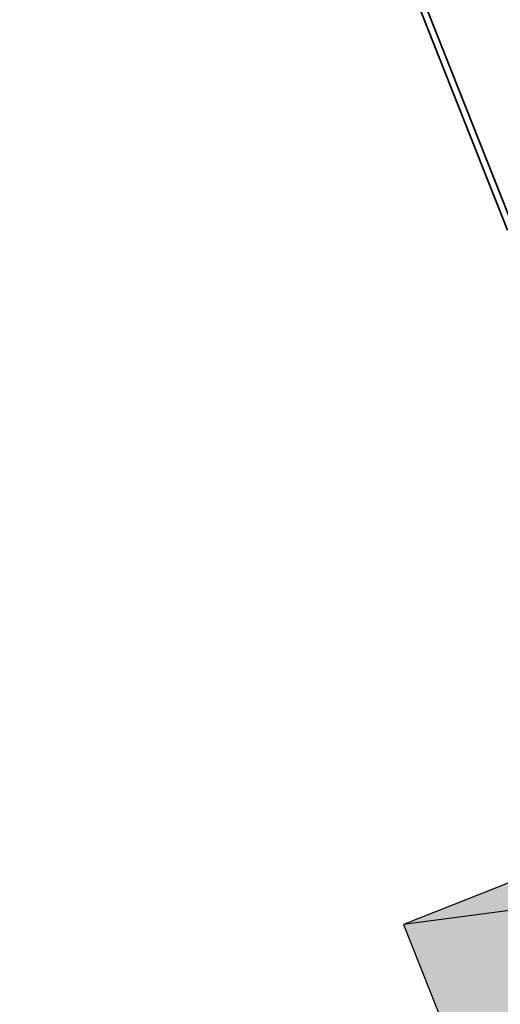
# Model space of a CAD drawing. Header units: metres. Extents: x 126075 to 126745, y 502461 to 502767.
# Tile 48 of 94: x 126573.47 to 126580.9, y 502572.49 to 502587.71. Entities that reach past the tile are written whole.
import ezdxf

# ---------------------------------------------------------------- set-up
doc = ezdxf.new("R2010")
doc.units = ezdxf.units.M
doc.linetypes.add('VH-OPSLUITBAND-SO', pattern=[10, 4, -2, 2, -2])
doc.layers.get('0').update_dxf_attribs({"linetype": 'CONTINUOUS'})
for name, color, linetype, lineweight in [('N-WE-GR-GRAS-A-500', 62, 'CONTINUOUS', 18), ('N-WE-OG-WEG_PARKEERPLAATS-S', 7, 'CONTINUOUS', 25), ('N-WE-VH-HALFVERHARDING_KLEISCHELPEN-A-200', 252, 'CONTINUOUS', 18), ('N-WE-VH-KANTOPSLUITING_OPSLUITBAND_100X200-G', 150, 'VH-OPSLUITBAND-SO', 35), ('N-WE-VH-KANTOPSLUITING_VOORKANTBAND-G', 50, 'CONTINUOUS', 35)]:
    doc.layers.add(name, color=color, linetype=linetype, lineweight=lineweight)

# ---------------------------------------------------------------- blocks, each defined once
blk = doc.blocks.new('SOG-WEG_PARKEERPLAATS_PRIVE')
h = blk.add_hatch(color=253)
h.dxf.hatch_style = 1
h.paths.add_polyline_path([(-1.249999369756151, -0.0005613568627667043), (1.25, 0), (1.25, 5), (-1.249999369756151, 4.999438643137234)])
at = {"flags": 128}
blk.add_lwpolyline([(-1.249999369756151, -0.0005613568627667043), (1.25, 0), (1.25, 5), (-1.249999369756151, 4.999438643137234)], close=True, dxfattribs=at)
blk.add_lwpolyline([(-1.249999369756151, 4.999438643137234), (0, 0), (1.25, 5)], dxfattribs=at)

msp = doc.modelspace()

# ---------------------------------------------------------------- hatches: boundary and pattern name
at = {"layer": 'N-WE-GR-GRAS-A-500'}
h = msp.add_hatch(dxfattribs=at)
h.set_pattern_fill('AGR-GRAS_GAZON-SO', color=256, scale=0.5, pattern_type=2)
h.set_pattern_definition([(37.50000000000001, (0, 0), (-0.03149667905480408, 0.9634118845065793), [0, -0.76, 0, -0.85, 0, -0.8125]), (7.499999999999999, (0, 0), (0.8848883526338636, 1.41107303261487), [0, -0.41, 0, -0.685, 0, -0.2625]), (327.5, (-0.6150000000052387, 0), (1.557070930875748, 0.002829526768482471), [0, -0.25, 0, -0.9, 0, -1.175]), (317.5, (-0.6150000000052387, 0), (1.503063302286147, 0.4388377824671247), [0, -0.125, 0, -0.59, 0, -0.675]), (51, (-1.270000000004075, 1.90500000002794), (-0.2520435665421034, 0.8789805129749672), [0.07499999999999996, -1.047749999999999]), (10, (-1.270000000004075, -1.90500000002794), (0.3864434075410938, 0.8287304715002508), [0.07499999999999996, -1.047749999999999])])
edge = h.paths.add_edge_path()
edge.add_line((126584.6885551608, 502607.4096052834), (126583.9381271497, 502608.1070960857))
edge.add_arc((126590.5828600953, 502598.652817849), 11.55577141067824, 125.1006284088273, 149.3932038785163)
edge.add_arc((126583.9037101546, 502602.6040567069), 3.795402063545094, 149.3949083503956, 162.7749533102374)
edge.add_arc((126584.093672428, 502602.5524507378), 3.992132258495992, 162.8748632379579, 173.2330846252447)
edge.add_arc((126579.6403472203, 502603.1260083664), 0.4997666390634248, 245.5594305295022, 348.0872972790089, ccw=False)
edge.add_arc((126577.64462318, 502598.8089465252), 4.25628719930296, 65.14604791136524, 95.99968509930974)
edge.add_line((126577.1997432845, 502603.041919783), (126577.5870268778, 502602.0647258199))
edge.add_arc((126577.6446288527, 502598.8091374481), 3.256097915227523, 40.28776753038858, 91.01364341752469, ccw=False)
edge.add_arc((126585.955373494, 502605.8541115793), 7.638861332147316, 220.2877675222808, 237.7369961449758)
edge.add_arc((126585.9553734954, 502605.8541115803), 7.638861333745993, 237.7369961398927, 255.1862247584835)
edge.add_arc((126586.8804440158, 502609.3519576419), 11.25696616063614, 255.1862247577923, 266.8093681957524)
edge.add_arc((126586.2260718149, 502597.6132162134), 0.4999999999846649, -44.053881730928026, 86.80936819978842, ccw=False)
edge.add_arc((126596.7720573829, 502587.4098926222), 14.17397778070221, 135.9461182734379, 146.7177444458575)
edge.add_arc((126597.0266408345, 502587.2751178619), 14.46078858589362, 146.824871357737, 157.3822437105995)
edge.add_arc((126580.1079739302, 502594.3160041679), 3.864482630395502, 327.36056932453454, 337.48937062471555, ccw=False)
edge.add_arc((126580.1079739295, 502594.3160041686), 3.864482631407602, 299.2231885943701, 327.3605693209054, ccw=False)
edge.add_line((126581.9946642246, 502590.9433752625), (126582.3656954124, 502590.0071893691))
edge.add_arc((126580.10797393, 502594.3160041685), 4.864482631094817, 297.6535215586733, 332.996558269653)
edge.add_arc((126584.8876166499, 502591.8802929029), 0.4999999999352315, 39.42869704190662, 152.9965582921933, ccw=False)
edge.add_arc((126587.3948896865, 502593.9418941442), 2.746015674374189, 219.4286970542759, 257.0371015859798)
edge.add_arc((126586.2529533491, 502588.9809704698), 2.344640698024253, 10.351559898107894, 77.037101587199, ccw=False)
edge.add_arc((126583.686000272, 502588.5120893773), 4.954065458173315, -34.446787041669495, 10.351559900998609, ccw=False)
edge.add_arc((126582.3052945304, 502589.4591353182), 6.628354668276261, 293.8509154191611, 325.553212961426, ccw=False)
edge.add_line((126584.9855241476, 502583.3968375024), (126585.3542083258, 502582.4665735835))
edge.add_arc((126582.3052945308, 502589.4591353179), 7.628354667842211, 293.5582817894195, 325.5532135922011)
edge.add_arc((126583.686000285, 502588.512089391), 5.954065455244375, 325.5532135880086, 342.3805049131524)
edge.add_arc((126589.8373014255, 502586.5584501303), 0.5000194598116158, 55.10205858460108, 162.3774760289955, ccw=False)
edge.add_arc((126592.2975718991, 502590.0850842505), 3.799989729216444, 235.0990312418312, 264.4776314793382)
edge.add_line((126591.9318823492, 502586.3027313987), (126592.5566106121, 502587.2971026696))
edge.add_arc((126592.2975717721, 502590.0850838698), 2.799989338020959, 200.412350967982, 275.3082651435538, ccw=False)
edge.add_arc((126592.2975717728, 502590.0850838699), 2.799989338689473, 190.3515599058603, 200.4123509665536, ccw=False)
edge.add_arc((126586.3337196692, 502589.0221637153), 3.257890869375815, 9.89412185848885, 44.15176879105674)
edge.add_arc((126586.2529533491, 502588.9809704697), 3.344640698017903, 43.69433074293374, 77.03710158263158)
edge.add_arc((126587.3948896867, 502593.9418941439), 1.746015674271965, 145.1394799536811, 257.0371015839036, ccw=False)
edge.add_arc((126596.7720573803, 502587.4098926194), 13.17397777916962, 133.4515176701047, 145.1394799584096, ccw=False)
edge.add_arc((126593.2155974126, 502591.1639763), 8.002754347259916, 108.87910533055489, 133.4515176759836, ccw=False)
edge.add_arc((126593.2155974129, 502591.1639762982), 8.002754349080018, 84.30669299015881, 108.8791053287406, ccw=False)
edge.add_line((126594.0094987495, 502599.127254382), (126593.9167730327, 502600.139383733))
edge.add_arc((126593.2155974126, 502591.163976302), 9.002754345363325, 85.53301913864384, 109.2040123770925)
edge.add_arc((126586.8804440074, 502609.3519576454), 10.25696616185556, 272.19511863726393, 289.2040123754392, ccw=False)
edge.add_arc((126586.8804440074, 502609.3519576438), 10.25696616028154, 255.1862248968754, 272.19511863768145, ccw=False)
edge.add_arc((126585.5852153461, 502605.0043635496), 5.7244426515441, 236.3296657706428, 256.5935553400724, ccw=False)
edge.add_arc((126583.9037101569, 502602.6040567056), 2.795402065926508, 213.1050462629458, 237.7369962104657, ccw=False)
edge.add_arc((126583.9518551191, 502602.6059405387), 2.836868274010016, 147.3941770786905, 212.6058229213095, ccw=False)
edge.add_arc((126590.5816605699, 502598.6539267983), 10.55417439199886, 123.94295775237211, 148.7153545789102, ccw=False)
at = {"layer": 'N-WE-VH-HALFVERHARDING_KLEISCHELPEN-A-200', "transparency": 33554559}
h = msp.add_hatch(dxfattribs=at)
h.set_pattern_fill('AVH-HALFVERHARDING_SCHELPEN-SO', color=256, scale=0.2, pattern_type=2)
h.set_pattern_definition([(5.229815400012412, (126639.9478880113, 502720.3991939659), (-0.09115080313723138, 0.9958371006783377), [0, -1]), (5.229815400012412, (126639.9897491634, 502720.0515624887), (-0.09115080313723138, 0.9958371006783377), [0, -1]), (5.229815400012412, (126639.9704028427, 502720.5920490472), (-0.09115080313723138, 0.9958371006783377), [0, -1]), (343.4284154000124, (126639.4808242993, 502720.2359411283), (3.07866236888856, -0.7223845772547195), [0.107703, -5.277462]), (222.0997154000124, (126639.5840540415, 502720.2052227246), (2.80520960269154, 2.265126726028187), [0.05, -4.95]), (135.8311154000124, (126639.5469550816, 502720.1717015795), (5.52609065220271, -5.519267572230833), [0.09219500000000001, -9.127349]), (211.7949154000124, (126639.2292669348, 502720.0221213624), (-0.9046853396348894, -1.086989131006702), [0.022361, -2.213707]), (331.5397154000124, (126639.2102617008, 502720.0103399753), (2.082824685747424, -0.8135368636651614), [0.036056, -3.569496]), (113.6647154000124, (126639.2419598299, 502719.9931577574), (-1.178137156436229, 1.900523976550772), [0.03162300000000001, -3.130655]), (230.2298154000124, (126639.8757177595, 502719.9808741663), (0.09115083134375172, -0.9958374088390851), [0.04242600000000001, -1.371787]), (5.229815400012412, (126639.8485771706, 502719.9482645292), (0.9046862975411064, 1.086987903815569), [0.06, -0.9400000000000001]), (140.2298154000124, (126639.9083273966, 502719.9537335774), (-0.9958374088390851, -0.09115083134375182), [0.04242600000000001, -1.371787]), (256.7949154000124, (126639.6978807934, 502720.6072718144), (0.8135338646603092, 2.082825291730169), [0.031623, -3.130655]), (5.229815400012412, (126639.6906569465, 502720.5764851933), (0.9046862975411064, 1.086987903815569), [0.05, -0.9500000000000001]), (148.3599154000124, (126639.7404488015, 502720.5810427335), (-3.169812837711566, 1.718221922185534), [0.05, -4.95]), (218.9199154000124, (126639.169175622, 502720.5689202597), (1.900522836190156, 1.178139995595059), [0.036056, -3.569496]), (346.7949154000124, (126639.1411235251, 502720.5462689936), (-2.082825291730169, 0.8135338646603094), [0.063246, -3.099032]), (132.0997154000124, (126639.2026967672, 502720.5318212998), (2.265126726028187, -2.80520960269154), [0.05, -4.95]), (5.229815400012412, (126639.4616144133, 502720.5555205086), (-0.09115080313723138, 0.9958371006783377), [0, -1]), (5.229815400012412, (126639.216437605, 502720.2719921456), (-0.09115080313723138, 0.9958371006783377), [0, -1]), (5.229815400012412, (126639.5289977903, 502719.9290546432), (-0.09115080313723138, 0.9958371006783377), [0, -1]), (5.229815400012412, (126639.7696170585, 502720.2623748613), (-0.09115080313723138, 0.9958371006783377), [0, -1]), (5.229815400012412, (126639.4653286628, 502720.4052334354), (-0.09115080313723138, 0.9958371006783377), [0, -1]), (5.229815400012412, (126639.2435099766, 502720.4150553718), (-0.09115080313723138, 0.9958371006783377), [0, -1]), (5.229815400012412, (126639.3386043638, 502720.363508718), (-0.09115080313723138, 0.9958371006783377), [0, -1]), (5.229815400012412, (126639.3206470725, 502720.1208617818), (-0.09115080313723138, 0.9958371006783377), [0, -1]), (5.229815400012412, (126639.0780001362, 502720.138819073), (-0.09115080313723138, 0.9958371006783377), [0, -1]), (5.229815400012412, (126639.0669938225, 502720.3687731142), (-0.09115080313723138, 0.9958371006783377), [0, -1]), (5.229815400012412, (126639.0170655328, 502720.5851227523), (-0.09115080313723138, 0.9958371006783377), [0, -1]), (5.229815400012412, (126639.3221290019, 502720.6532129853), (-0.09115080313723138, 0.9958371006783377), [0, -1]), (5.229815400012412, (126639.5375671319, 502720.713099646), (-0.09115080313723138, 0.9958371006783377), [0, -1]), (5.229815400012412, (126639.8897561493, 502720.705168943), (-0.09115080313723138, 0.9958371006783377), [0, -1]), (5.229815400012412, (126639.6790119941, 502720.3745832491), (-0.09115080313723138, 0.9958371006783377), [0, -1]), (5.229815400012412, (126639.5630211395, 502720.5447188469), (-0.09115080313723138, 0.9958371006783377), [0, -1]), (5.229815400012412, (126639.686440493, 502720.0740091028), (-0.09115080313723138, 0.9958371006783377), [0, -1]), (5.229815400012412, (126639.392246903, 502719.9968720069), (-0.09115080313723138, 0.9958371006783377), [0, -1]), (5.229815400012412, (126639.7110512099, 502719.8051330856), (-0.09115080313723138, 0.9958371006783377), [0, -1]), (5.229815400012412, (126639.3769559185, 502719.8348035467), (-0.09115080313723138, 0.9958371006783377), [0, -1]), (5.229815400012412, (126639.0610225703, 502719.7757601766), (-0.09115080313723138, 0.9958371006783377), [0, -1]), (5.229815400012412, (126639.1850805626, 502719.736906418), (-0.09115080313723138, 0.9958371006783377), [0, -1]), (5.229815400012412, (126639.1822778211, 502719.8772351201), (-0.09115080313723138, 0.9958371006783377), [0, -1]), (5.229815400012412, (126639.8640728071, 502719.7789722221), (-0.09115080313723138, 0.9958371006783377), [0, -1]), (5.229815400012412, (126639.9462014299, 502720.1982035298), (-0.09115080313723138, 0.9958371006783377), [0, -1]), (5.229815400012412, (126639.8690643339, 502720.4923971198), (-0.09115080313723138, 0.9958371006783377), [0, -1]), (5.229815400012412, (126639.4766078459, 502719.7334650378), (-0.09115080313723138, 0.9958371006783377), [0, -1])])
edge = h.paths.add_edge_path()
edge.add_arc((126588.9665570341, 502577.8348997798), 0.9999999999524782, 3.5522995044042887, 111.596261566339, ccw=False)
edge.add_arc((126604.9358155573, 502578.8262535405), 15.00000000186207, 183.5522995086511, 186.866476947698)
edge.add_arc((126623.606919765, 502581.0746219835), 33.80599088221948, 186.8664769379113, 203.2895918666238)
edge.add_arc((126600.4157242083, 502571.091909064), 8.557503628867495, 203.2895918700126, 219.9791489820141)
edge.add_arc((126593.0920164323, 502564.951128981), 1.000000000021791, -33.295308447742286, 39.979148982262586, ccw=False)
edge.add_line((126593.9278687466, 502564.4021746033), (126593.632662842, 502563.9526863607))
edge.add_arc((126592.7968105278, 502564.5016407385), 1.000000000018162, 201.6195187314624, 326.70469154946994, ccw=False)
edge.add_line((126591.8671595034, 502564.1331994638), (126594.3436152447, 502557.884002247))
edge.add_arc((126598.9920281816, 502559.7258103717), 4.999999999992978, 146.7046915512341, 201.6146098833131, ccw=False)
edge.add_line((126594.8127666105, 502562.4705822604), (126595.3624265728, 502563.3075089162))
edge.add_arc((126596.198278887, 502562.7585545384), 1.000000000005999, 56.35705129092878, 146.7046915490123, ccw=False)
edge.add_arc((126593.9822158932, 502559.4285297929), 4.999999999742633, 21.610646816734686, 56.35705129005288, ccw=False)
edge.add_line((126598.630756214, 502561.2700163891), (126600.0507551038, 502557.685454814))
edge.add_line((126600.0507551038, 502557.685454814), (126601.7241837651, 502558.3485057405))
edge.add_line((126601.7241837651, 502558.3485057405), (126600.8880749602, 502560.4591295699))
edge.add_arc((126605.5366152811, 502562.3006161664), 5.000000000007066, 131.2511100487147, 201.6106468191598, ccw=False)
edge.add_arc((126594.0396522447, 502575.4098775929), 12.436539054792, 311.2511100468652, 315.1802141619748)
edge.add_arc((126599.9059611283, 502569.805408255), 4.327876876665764, 313.0663543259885, 360.7604114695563)
edge.add_arc((126605.2333687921, 502569.8761160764), 0.9999999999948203, 47.37390103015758, 180.7604114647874, ccw=False)
edge.add_arc((126586.7843554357, 502549.8312980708), 28.24262877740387, 25.34251789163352, 47.37390103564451, ccw=False)
edge.add_arc((126621.1363607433, 502520.7557838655), 42.09999999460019, 100.8428102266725, 102.10328435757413, ccw=False)
edge.add_line((126613.2167105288, 502562.1041712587), (126612.8868649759, 502565.718588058))
edge.add_arc((126613.3228884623, 502567.514313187), 1.847902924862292, 214.7808052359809, 256.3520270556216, ccw=False)
edge.add_arc((126586.7843554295, 502549.8312980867), 30.04262877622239, 33.60815944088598, 53.84461590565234)
edge.add_arc((126607.458704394, 502578.1254163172), 4.999999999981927, 178.7226715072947, 233.84461585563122, ccw=False)
edge.add_arc((126617.4562194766, 502577.9024988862), 15.00000000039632, 158.3939377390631, 178.7226714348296, ccw=False)
edge.add_arc((126572.0794579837, 502595.8739835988), 33.80599088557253, 338.3939379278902, 349.6007907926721)
edge.add_arc((126606.3137243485, 502589.5913083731), 0.9999999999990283, 95.2247455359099, 169.6007907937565, ccw=False)
edge.add_line((126606.2226616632, 502590.5871535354), (126610.5810316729, 502590.9856942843))
edge.add_line((126610.5810316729, 502590.9856942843), (126610.4174464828, 502592.7782455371))
edge.add_line((126610.4174464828, 502592.7782455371), (126606.3804835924, 502592.4090950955))
edge.add_arc((126606.2894209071, 502593.4049402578), 0.9999999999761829, 204.0339437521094, 275.2247455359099, ccw=False)
edge.add_arc((126602.7760870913, 502591.8382086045), 2.846837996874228, 24.03394375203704, 55.22469496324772)
edge.add_arc((126602.7473908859, 502591.8583978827), 2.846837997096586, 54.51853089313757, 119.2636728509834)
edge.add_arc((126616.9154150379, 502564.329547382), 33.80599088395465, 117.4040712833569, 124.1619463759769)
edge.add_arc((126597.3706698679, 502593.1298935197), 0.9999999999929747, 185.2345115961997, 304.16194637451, ccw=False)
edge.add_line((126596.3748402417, 502593.038661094), (126595.2531377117, 502605.2823847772))
edge.add_arc((126596.2489673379, 502605.3736172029), 0.9999999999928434, 99.5780154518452, 185.2345115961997, ccw=False)
edge.add_arc((126589.9470397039, 502642.719992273), 36.87434517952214, 279.578015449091, 288.8437285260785)
edge.add_arc((126602.1800021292, 502606.8755972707), 1.000000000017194, 42.26032144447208, 108.84372852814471, ccw=False)
edge.add_line((126602.9200991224, 502607.5480974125), (126609.7561251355, 502600.0249431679))
edge.add_line((126609.7561251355, 502600.0249431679), (126609.4845949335, 502603.0003457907))
edge.add_line((126609.4845949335, 502603.0003457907), (126604.2134557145, 502608.8013174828))
edge.add_arc((126604.9535527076, 502609.4738176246), 0.9999999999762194, 149.0880073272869, 222.2603214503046, ccw=False)
edge.add_arc((126599.3226343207, 502612.8454537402), 5.563167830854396, 329.0880073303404, 337.0971017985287)
edge.add_arc((126600.2317978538, 502612.4613538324), 4.576197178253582, 337.0971017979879, 387.7231877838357)
edge.add_arc((126357.7580837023, 502485.0346031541), 278.4942119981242, 27.7231877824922, 28.59999839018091)
edge.add_arc((126596.1966174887, 502592.2581206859), 26.78726315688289, 76.89279979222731, 89.89545797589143)
edge.add_arc((126596.2477743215, 502620.2953371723), 1.249999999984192, 102.5606798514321, 269.89545797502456, ccw=False)
edge.add_arc((126616.4071438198, 502529.815879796), 93.94807110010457, 98.27159752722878, 102.56067986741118, ccw=False)
edge.add_line((126602.8912426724, 502622.7866304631), (126602.7247038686, 502624.5812951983))
edge.add_arc((126616.4071438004, 502529.8158798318), 95.74807106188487, 98.21571622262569, 102.8460054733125)
edge.add_arc((126594.8414249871, 502624.3862005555), 1.250000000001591, 122.36157101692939, 282.8460054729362, ccw=False)
edge.add_arc((126587.7089269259, 502635.641898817), 12.07528693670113, 302.3615710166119, 321.3786934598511)
edge.add_arc((126592.1601494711, 502632.0858236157), 6.378002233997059, 321.3786934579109, 366.2630229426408)
edge.add_arc((126565.4496741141, 502629.1544067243), 33.24885444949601, 6.263022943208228, 20.42381599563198)
edge.add_arc((126404.6078350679, 502569.2617477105), 204.8799349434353, 20.42381599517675, 21.36319583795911)
edge.add_arc((126596.3417604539, 502644.2594107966), 0.9999999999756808, 95.2532122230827, 201.3631958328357, ccw=False)
edge.add_line((126596.2502030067, 502645.2552105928), (126600.795131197, 502645.6730877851))
edge.add_line((126600.795131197, 502645.6730877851), (126600.630327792, 502647.4655274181))
edge.add_line((126600.630327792, 502647.4655274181), (126594.9528734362, 502646.9435216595))
edge.add_arc((126594.8613159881, 502647.9393214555), 1.000000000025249, 202.4670899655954, 275.25321227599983, ccw=False)
edge.add_arc((126404.6078344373, 502569.2617470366), 204.8799357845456, 22.46709007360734, 22.60840213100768)
edge.add_arc((125598.3234162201, 502233.4992058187), 1078.28193208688, 22.6084020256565, 23.28344494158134)
edge.add_arc((126553.3948930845, 502644.4908651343), 38.53404440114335, 23.28344494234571, 29.77586439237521)
edge.add_arc((126003.516389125, 502329.8800104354), 672.0530725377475, 29.77586439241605, 30.05132788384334)
edge.add_arc((126575.905767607, 502661.0332190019), 10.77246028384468, 30.05132788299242, 39.48210382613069)
edge.add_arc((126584.9920258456, 502668.5185868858), 0.9999999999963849, 95.2532122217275, 219.482103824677, ccw=False)
edge.add_line((126584.9004683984, 502669.5143866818), (126598.4961042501, 502670.7644187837))
edge.add_line((126598.4961042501, 502670.7644187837), (126598.3318858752, 502672.5569122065))
edge.add_line((126598.3318858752, 502672.5569122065), (126586.0706444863, 502671.4295691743))
edge.add_arc((126586.0248657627, 502671.9274690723), 0.4999999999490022, 108.2578619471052, 275.25321223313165, ccw=False)
edge.add_line((126585.8682187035, 502672.4022971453), (126597.9794119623, 502676.3978123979))
edge.add_line((126597.9794119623, 502676.3978123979), (126597.8111165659, 502678.2377141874))
edge.add_line((126597.8111165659, 502678.2377141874), (126573.283058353, 502670.1458417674))
edge.add_arc((126574.8495289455, 502665.3975610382), 5.000000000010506, 108.2578619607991, 114.4111536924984)
edge.add_arc((126578.3045711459, 502657.7849023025), 13.36001732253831, 114.4111536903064, 142.1436398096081)
edge.add_arc((126566.9665946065, 502666.5974153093), 1.000000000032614, 248.419033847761, 322.14363980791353, ccw=False)
edge.add_line((126566.5987789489, 502665.6675165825), (126554.7511736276, 502670.3537631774))
edge.add_arc((126555.3028971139, 502671.7486112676), 1.500000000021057, 202.0031152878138, 248.4190338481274, ccw=False)
edge.add_line((126553.9121518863, 502671.186625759), (126553.9048873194, 502671.2046033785))
edge.add_line((126553.9048873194, 502671.2046033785), (126556.3948194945, 502665.0427696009))
edge.add_arc((126557.7855647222, 502665.6047551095), 1.500000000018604, 68.41903384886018, 202.0031152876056, ccw=False)
edge.add_line((126558.3372882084, 502666.9996031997), (126565.937557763, 502663.9933638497))
edge.add_arc((126565.5697421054, 502663.0634651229), 0.9999999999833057, -7.261166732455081, 68.41903384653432, ccw=False)
edge.add_arc((126577.2477912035, 502661.5755167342), 10.7724602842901, 172.7388332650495, 193.9549116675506)
edge.add_arc((127219.0112377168, 502821.0487961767), 672.0530725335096, 193.954911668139, 194.2303751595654)
edge.add_arc((126604.9316365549, 502665.3163254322), 38.53404439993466, 194.2303751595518, 197.9681072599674)
edge.add_arc((126567.3257316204, 502653.1205646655), 1.000000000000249, -69.27720538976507, 17.968107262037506, ccw=False)
edge.add_line((126567.6795785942, 502652.1852613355), (126562.3978544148, 502650.1870624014))
edge.add_line((126562.3978544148, 502650.1870624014), (126568.5844469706, 502634.8771052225))
edge.add_line((126568.5844469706, 502634.8771052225), (126573.5592855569, 502636.8871015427))
edge.add_arc((126573.9338971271, 502635.9599196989), 0.9999999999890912, 21.548072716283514, 112.00030754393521, ccw=False)
edge.add_arc((126764.2132617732, 502714.5745484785), 204.8799347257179, 202.4525423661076, 203.5346762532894)
edge.add_arc((126575.4386512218, 502632.4155176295), 1.000000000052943, -67.99969245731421, 20.465938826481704, ccw=False)
edge.add_line((126575.813262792, 502631.4883357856), (126570.7761917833, 502629.4531955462))
edge.add_line((126570.7761917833, 502629.4531955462), (126571.4505743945, 502627.784301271))
edge.add_line((126571.4505743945, 502627.784301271), (126576.7576100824, 502629.9285160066))
edge.add_arc((126577.1322216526, 502629.0013341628), 0.9999999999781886, 29.584964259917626, 112.0003075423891, ccw=False)
edge.add_arc((126606.9158653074, 502645.9104619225), 33.2488544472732, 209.5849642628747, 217.7432166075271)
edge.add_arc((126585.6674151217, 502629.462177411), 6.37800223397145, 217.7432166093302, 262.6275460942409)
edge.add_arc((126586.3984839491, 502635.1123624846), 12.07528693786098, 262.6275460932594, 279.9720452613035)
edge.add_arc((126586.2479838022, 502637.515978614), 14.47113374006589, 278.9108796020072, 283.8583749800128)
edge.add_arc((126590.0135531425, 502622.2524752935), 1.250000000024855, 18.1938414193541, 103.85837497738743, ccw=False)
edge.add_arc((126566.9068666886, 502614.658135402), 25.5726840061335, 12.337997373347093, 18.19384142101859, ccw=False)
edge.add_arc((126590.6677959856, 502619.8553650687), 1.249999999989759, -81.3192368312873, 12.337997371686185, ccw=False)
edge.add_arc((126594.899430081, 502592.1392795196), 26.78726315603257, 98.68076316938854, 113.576223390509)
edge.add_line((126584.1853625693, 502616.6905773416), (126584.1441429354, 502616.5618403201))
edge.add_arc((126577.0013450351, 502618.8488554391), 7.499999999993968, 291.8759865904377, 342.24572559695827, ccw=False)
edge.add_line((126579.7958366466, 502611.8889117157), (126578.1420540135, 502611.224900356))
edge.add_line((126578.1420540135, 502611.224900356), (126578.8164382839, 502609.5560019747))
edge.add_line((126578.8164382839, 502609.5560019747), (126581.5326471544, 502610.6465887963))
edge.add_arc((126581.9052460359, 502609.7185962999), 1.000000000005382, 16.18589305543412, 111.8759865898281, ccw=False)
edge.add_arc((126587.2604158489, 502611.2729872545), 4.57619717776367, 196.1858930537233, 213.3719213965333)
edge.add_arc((126588.0846523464, 502611.8158917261), 5.563167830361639, 213.3719213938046, 263.0454820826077)
edge.add_arc((126591.8758538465, 502642.8966996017), 36.87434517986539, 263.0454820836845, 270.8910077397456)
edge.add_arc((126592.4648147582, 502605.0269339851), 1.000000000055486, 5.234511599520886, 90.89100774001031, ccw=False)
edge.add_line((126593.4606443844, 502605.1181664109), (126594.4655374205, 502594.1494538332))
edge.add_arc((126584.5072411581, 502593.2371295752), 9.99999999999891, -35.20019108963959, 5.234511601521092, ccw=False)
edge.add_arc((126604.9358155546, 502578.8262535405), 14.99999999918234, 144.7998089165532, 161.9684960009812)
edge.add_arc((126585.9180863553, 502585.0170512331), 5.000000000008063, 291.5962615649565, 341.96849600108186, ccw=False)
edge.add_line((126587.7584057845, 502580.3680487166), (126587.1184578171, 502580.1185305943))
edge.add_line((126587.1184578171, 502580.1185305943), (126587.7816446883, 502578.4451774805))
edge.add_line((126587.7816446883, 502578.4451774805), (126588.6022612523, 502578.7661830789))
edge.add_line((126588.6022612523, 502578.7661830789), (126588.5984931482, 502578.764700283))
edge = h.paths.add_edge_path(flags=16)
edge.add_arc((126594.0396522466, 502575.4098775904), 10.63653905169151, 305.3725825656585, 315.3761143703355)
edge.add_arc((126599.9059611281, 502569.805408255), 2.527876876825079, 312.3851588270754, 384.1562434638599)
edge.add_arc((126596.0467104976, 502568.0745336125), 6.757503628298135, 24.15624346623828, 45.97071491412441)
edge.add_arc((126578.4983566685, 502549.9212587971), 32.00599088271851, 45.97071491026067, 62.16213623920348)
edge.add_arc((126592.9052280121, 502577.3258674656), 1.046837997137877, 59.01019263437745, 125.5903860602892)
edge.add_arc((126592.8763573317, 502577.3059284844), 1.046837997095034, 123.669920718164, 190.2501141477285)
edge.add_arc((126623.6069197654, 502581.0746219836), 32.00599088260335, 187.0981705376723, 203.2895918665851)
edge.add_arc((126600.4157242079, 502571.0919090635), 6.757503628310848, 203.2895918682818, 225.1040633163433)
edge.add_arc((126597.4303634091, 502568.0956842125), 2.527876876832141, 225.104063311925, 296.8751479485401)
edge.add_arc((126594.2664635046, 502575.5665204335), 10.63653905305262, 293.8841924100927, 303.8877242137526)
edge = h.paths.add_edge_path(flags=16)
edge.add_arc((126602.7473908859, 502591.8583978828), 1.046837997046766, 53.91138026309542, 120.4915736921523)
edge.add_arc((126616.915415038, 502564.3295473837), 32.00599088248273, 117.3396300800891, 133.5310514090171)
edge.add_arc((126599.5255802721, 502582.6347312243), 6.757503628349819, 133.5310514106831, 155.3455228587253)
edge.add_arc((126595.6815267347, 502584.3990993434), 2.527876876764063, 155.3455228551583, 227.1166074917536)
edge.add_arc((126601.5963486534, 502589.9523450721), 10.63653905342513, 224.1256519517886, 234.1291837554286)
edge.add_arc((126601.3709080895, 502590.1109542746), 10.63653905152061, 235.6140421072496, 245.6175739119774)
edge.add_arc((126598.1421635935, 502582.6679128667), 2.527876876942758, 242.6266183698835, 314.3977030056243)
edge.add_arc((126595.1829699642, 502585.6899842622), 6.757503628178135, 314.3977030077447, 336.212174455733)
edge.add_arc((126572.0794579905, 502595.8739836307), 32.00599088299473, 336.2121744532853, 352.4035957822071)
edge.add_arc((126602.7760870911, 502591.8382086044), 1.046837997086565, 349.2516521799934, 415.8318456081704)
edge = h.paths.add_edge_path(flags=16)
edge.add_arc((126591.8758538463, 502642.8966995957), 35.07434517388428, 263.04548208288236, 273.6523034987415, ccw=False)
edge.add_arc((126588.0846523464, 502611.8158917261), 3.763167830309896, 213.3719213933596, 263.04548208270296, ccw=False)
edge.add_arc((126587.2604158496, 502611.2729872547), 2.776197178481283, 162.7458354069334, 213.3719213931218, ccw=False)
edge.add_arc((126848.8516783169, 502530.0258935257), 276.694211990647, 162.0394205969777, 162.7458354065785, ccw=False)
edge.add_arc((126594.8994300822, 502592.1392795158), 24.98726315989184, 93.74088919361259, 111.7478632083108, ccw=False)
edge.add_arc((126596.1966174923, 502592.2581206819), 24.98726315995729, 78.72115998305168, 96.7281339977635, ccw=False)
edge.add_arc((126357.7580837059, 502485.0346031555), 276.694211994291, 27.723187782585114, 28.4296025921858, ccw=False)
edge.add_arc((126600.2317978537, 502612.4613538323), 2.776197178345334, -22.90289820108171, 27.723187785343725, ccw=False)
edge.add_arc((126599.3226343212, 502612.84545374), 3.763167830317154, 287.4235411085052, 337.09710179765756, ccw=False)
edge.add_arc((126589.9470397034, 502642.7199922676), 35.07434517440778, 276.8167196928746, 287.423541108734, ccw=False)
edge = h.paths.add_edge_path(flags=16)
edge.add_arc((126586.1472959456, 502637.4752916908), 12.67113372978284, 292.2486467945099, 305.1712734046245)
edge.add_arc((126587.7089269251, 502635.641898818), 10.27528693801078, 303.9419090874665, 321.3786934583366)
edge.add_arc((126592.1601494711, 502632.0858236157), 4.578002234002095, 321.3786934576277, 366.2630229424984)
edge.add_arc((126565.4496741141, 502629.1544067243), 31.44885444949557, 6.263022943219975, 20.4238159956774)
edge.add_arc((126404.6078351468, 502569.2617477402), 203.0799348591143, 20.42381599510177, 22.60840202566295)
edge.add_arc((125598.32341622, 502233.4992058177), 1076.481932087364, 22.6084020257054, 23.28344494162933)
edge.add_arc((126553.394893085, 502644.4908651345), 36.73404440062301, 23.28344494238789, 29.77586439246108)
edge.add_arc((126003.5163891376, 502329.8800104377), 670.2530725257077, 29.77586439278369, 30.05132788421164)
edge.add_arc((126575.905767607, 502661.033219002), 8.972460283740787, 30.05132788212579, 51.43972309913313)
edge.add_arc((126578.485963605, 502664.26997461), 4.833136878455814, 51.43972309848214, 79.73468830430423)
edge.add_arc((126577.7791426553, 502657.5725821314), 11.56001732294, 82.20378672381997, 110.5985770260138)
edge.add_arc((126578.3045711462, 502657.7849023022), 11.56001732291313, 113.407662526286, 141.8024528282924)
edge.add_arc((126573.1432558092, 502662.1110421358), 4.833136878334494, 144.2715512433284, 172.5665164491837)
edge.add_arc((126577.2477912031, 502661.5755167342), 8.972460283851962, 172.5665164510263, 193.9549116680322)
edge.add_arc((127219.0112377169, 502821.0487961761), 670.2530725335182, 193.9549116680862, 194.2303751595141)
edge.add_arc((126604.9316365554, 502665.3163254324), 36.73404440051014, 194.2303751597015, 200.722794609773)
edge.add_arc((127577.4112982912, 503033.2279689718), 1076.481932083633, 200.7227946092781, 201.397837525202)
edge.add_arc((126764.2132618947, 502714.5745485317), 203.0799348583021, 201.3978375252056, 203.5824235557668)
edge.add_arc((126606.9158653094, 502645.9104619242), 31.44885444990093, 203.5824235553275, 217.7432166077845)
edge.add_arc((126585.6674151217, 502629.4621774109), 4.578002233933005, 217.7432166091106, 262.6275460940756)
edge.add_arc((126586.398483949, 502635.1123624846), 10.27528693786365, 262.6275460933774, 280.064330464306)
edge.add_arc((126586.2479838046, 502637.5159786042), 12.67113372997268, 278.8349661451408, 291.7575927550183)
h.paths.add_polyline_path([(126569.0271093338, 502649.3420680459), (126569.6826795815, 502647.7194998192), (126570.1462705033, 502647.9068056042), (126569.4907002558, 502649.5293738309)], flags=16)
h.paths.add_polyline_path([(126570.1462705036, 502647.9068056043), (126569.6826795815, 502647.7194998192), (126569.0271093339, 502649.3420680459), (126567.4972592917, 502648.7239589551), (126568.5274411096, 502646.1742088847), (126568.9910320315, 502646.3615146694), (126569.6466022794, 502644.7389464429), (126571.1764523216, 502645.3570555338)], flags=16)
h.paths.add_polyline_path([(126568.5274411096, 502646.1742088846), (126569.1830113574, 502644.5516406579), (126569.6466022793, 502644.7389464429), (126568.9910320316, 502646.3615146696)], flags=16)
h.paths.add_polyline_path([(126567.0549994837, 502646.6689326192), (126566.5914085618, 502646.4816268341), (126565.9358383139, 502648.1041950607), (126564.5450655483, 502647.5422777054), (126565.5752473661, 502644.9925276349), (126566.0388382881, 502645.1798334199), (126566.6944085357, 502643.5572651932), (126568.0851813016, 502644.1191825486), (126567.1486523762, 502646.4371371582)], flags=16)
h.paths.add_polyline_path([(126565.9358383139, 502648.1041950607), (126566.5914085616, 502646.4816268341), (126567.0549994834, 502646.668932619), (126566.3994292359, 502648.2915008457)], flags=16)
h.paths.add_polyline_path([(126565.5752473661, 502644.9925276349), (126566.2308176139, 502643.3699594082), (126566.6944085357, 502643.5572651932), (126566.0388382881, 502645.1798334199)], flags=16)
h.paths.add_polyline_path([(126567.9962019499, 502643.0046949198), (126568.6517721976, 502641.3821266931), (126569.1153631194, 502641.5694324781), (126568.4597928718, 502643.1920007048)], flags=16)
h.paths.add_polyline_path([(126570.966024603, 502644.1957921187), (126571.6215948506, 502642.573223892), (126572.0851857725, 502642.760529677), (126571.4296155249, 502644.3830979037)], flags=16)
h.paths.add_polyline_path([(126572.0851857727, 502642.7605296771), (126571.6215948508, 502642.5732238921), (126570.966024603, 502644.1957921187), (126569.5752518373, 502643.6338747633), (126570.6054336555, 502641.0841246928), (126571.0690245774, 502641.2714304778), (126571.724594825, 502639.6488622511), (126573.1153675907, 502640.2107796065), (126572.1788386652, 502642.5287342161)], flags=16)
h.paths.add_polyline_path([(126570.6054336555, 502641.0841246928), (126571.2610039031, 502639.4615564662), (126571.724594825, 502639.6488622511), (126571.0690245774, 502641.2714304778)], flags=16)
h.paths.add_polyline_path([(126569.1153631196, 502641.5694324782), (126568.6517721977, 502641.3821266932), (126567.9962019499, 502643.0046949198), (126566.6054291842, 502642.4427775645), (126567.6356110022, 502639.893027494), (126568.0992019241, 502640.080333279), (126568.7547721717, 502638.4577650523), (126570.1455449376, 502639.0196824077), (126569.2090160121, 502641.3376370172)], flags=16)
h.paths.add_polyline_path([(126567.6356110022, 502639.893027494), (126568.2911812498, 502638.2704592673), (126568.7547721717, 502638.4577650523), (126568.0992019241, 502640.080333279)], flags=16)

# ---------------------------------------------------------------- linework, layer by layer
at = {"layer": 'N-WE-VH-KANTOPSLUITING_OPSLUITBAND_100X200-G', "flags": 128}
msp.add_lwpolyline([(126521.3295657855, 502582.5950680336), (126540.7612210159, 502534.1935776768), (126592.769227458, 502554.8003460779), (126573.4584256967, 502603.5253610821)], dxfattribs=at)
at = {"layer": 'N-WE-VH-KANTOPSLUITING_VOORKANTBAND-G', "flags": 128}
msp.add_lwpolyline([(126521.2367665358, 502582.5578081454), (126540.7055086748, 502534.0639395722), (126592.8990398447, 502554.7442171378), (126573.551225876, 502603.5626213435)], dxfattribs=at)

# ---------------------------------------------------------------- block references
at = {"layer": 'N-WE-OG-WEG_PARKEERPLAATS-S', "rotation": 111.6066533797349}
msp.add_blockref('SOG-WEG_PARKEERPLAATS_PRIVE', (126584.5178865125, 502574.3980062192), dxfattribs=at)

doc.saveas('drawing.dxf')
